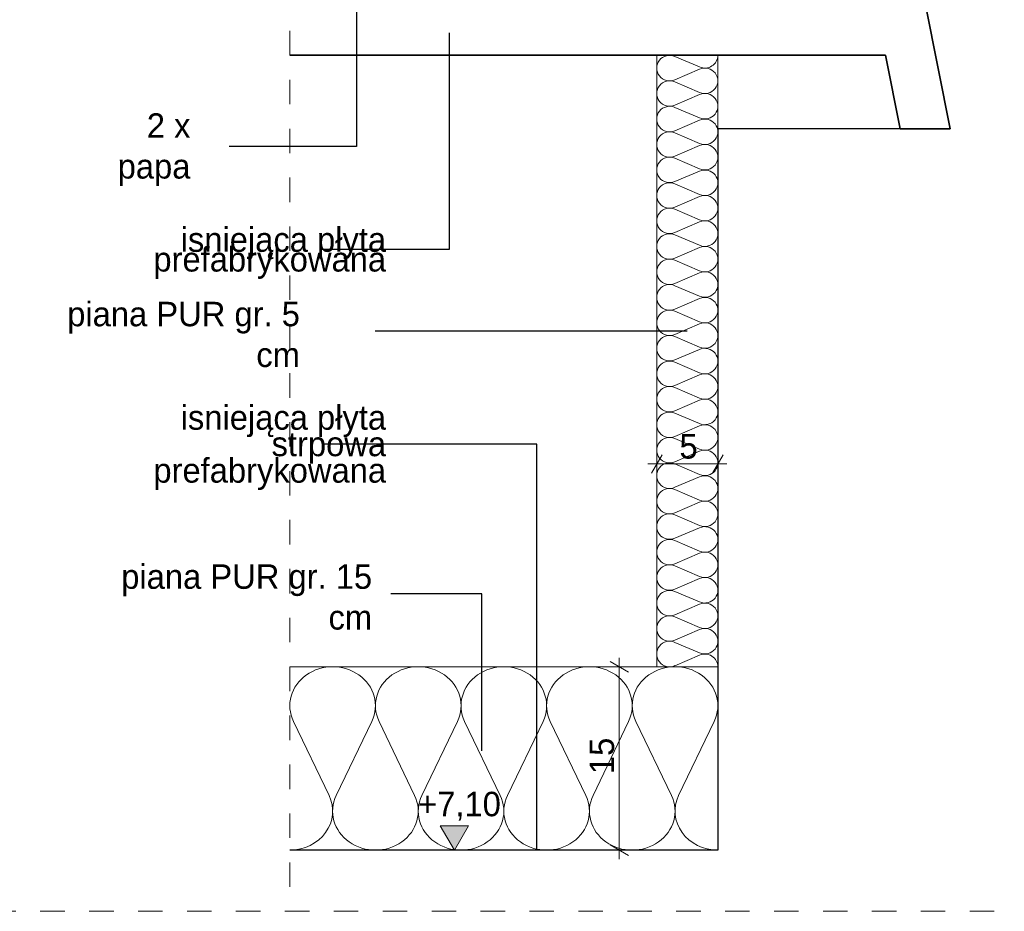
# Model space of a CAD drawing. Extents: x -109972 to -86652, y 98618 to 122888.
# Tile 31 of 74: x -93433 to -92628, y 105668 to 106397. Entities that reach past the tile are written whole.
import ezdxf

# ---------------------------------------------------------------- set-up
doc = ezdxf.new("R2010")
doc.units = 0
doc.header["$MEASUREMENT"] = 0
doc.linetypes.add('Przerywana', pattern=[40, 20, -20])
for name, color, linetype, lineweight in [('A-Opisy_Nr_Pióra__21', 7, 'Continuous', 13), ('Arch wymiary_Nr_Pióra__21', 7, 'Continuous', 13), ('INWENT.ŚCIANY_Nr_Pióra__1', 7, 'Continuous', 25), ('INWENT.ŚCIANY_Nr_Pióra__21', 7, 'Continuous', 13), ('INWENT.ŚCIANY_Nr_Pióra__27', 7, 'Continuous', 35), ('Istniejące stropy_Nr_Pióra__1', 7, 'Continuous', 25)]:
    doc.layers.add(name, color=color, linetype=linetype, lineweight=lineweight)
doc.layers.add('Arch ocieplenie', color=7, linetype='Continuous')
doc.layers.add('Arch wymiary', color=7, linetype='Continuous')
doc.layers.add('Arch ocieplenie_Nr_Pióra__94', color=7, linetype='Continuous', lineweight=13, true_color=0xe4ad2c)
doc.layers.add('Arch stropy_Nr_Pióra__94', color=7, linetype='Continuous', lineweight=13, true_color=0xe4ad2c)
doc.styles.add('GENERATED_STYLE_2', font='txt')
doc.styles.add('GENERATED_STYLE_4', font='txt')
doc.dimstyles.new('GENERATED_STYLE__3', dxfattribs={"dimtxt": 20, "dimasz": 11.4, "dimexe": 0.18, "dimexo": 0, "dimgap": 0.09, "dimtad": 1, "dimdec": 0, "dimlfac": 0.1, "dimzin": 0, "dimdsep": 46, "dimtxsty": 'GENERATED_STYLE_2', "dimblk": 'ARROWHEAD_2', "dimblk1": 'ARROWHEAD_2', "dimblk2": 'ARROWHEAD_2', "dimcen": 0.09, "dimclrd": 7, "dimclre": 7, "dimclrt": 7, "dimazin": 0, "dimtfac": 1, "dimtdec": 4, "dimtmove": 0, "dimatfit": 3, "dimfxl": 0, "dimtolj": 1, "dimtzin": 0, "dimarcsym": 0})
doc.dimstyles.new('GENERATED_STYLE__4', dxfattribs={"dimtxt": 20, "dimasz": 11.4, "dimexe": 0.18, "dimexo": 0, "dimgap": 0.09, "dimtad": 1, "dimtih": 1, "dimtoh": 1, "dimdec": 0, "dimlfac": 0.1, "dimzin": 0, "dimdsep": 46, "dimtxsty": 'GENERATED_STYLE_2', "dimblk": 'ARROWHEAD_2', "dimblk1": 'ARROWHEAD_2', "dimblk2": 'ARROWHEAD_2', "dimcen": 0.09, "dimclrd": 7, "dimclre": 7, "dimclrt": 7, "dimazin": 0, "dimtfac": 1, "dimtdec": 4, "dimtmove": 0, "dimatfit": 3, "dimfxl": 0, "dimtolj": 1, "dimtzin": 0, "dimarcsym": 0})
doc.dimstyles.new('GENERATED_STYLE__5', dxfattribs={"dimtxt": 0.18, "dimasz": 27.36, "dimexe": 0.18, "dimexo": 0.0625, "dimgap": 0.09, "dimtad": 0, "dimtih": 1, "dimtoh": 1, "dimdec": 4, "dimzin": 0, "dimdsep": 46, "dimcen": 0.09, "dimadec": 0, "dimazin": 0, "dimtfac": 1, "dimtdec": 4, "dimtmove": 0, "dimatfit": 3, "dimldrblk": 'ARROWHEAD_5', "dimfxl": 0, "dimtolj": 1, "dimtzin": 0, "dimarcsym": 0})

# ---------------------------------------------------------------- blocks, each defined once
blk = doc.blocks.new('Izolacja cieplna 14_3', base_point=(-92861.92, 105868.25))
at = {"layer": 'Arch ocieplenie_Nr_Pióra__94', "linetype": 'Continuous'}
for p, q in [((-92876.82, 106358.7), (-92897.03, 106367.37)), ((-92897.03, 106348.29), (-92876.82, 106356.96)), ((-92876.82, 106337.87), (-92897.03, 106346.54)), ((-92897.03, 106327.46), (-92876.82, 106336.12)), ((-92876.82, 106317.04), (-92897.03, 106325.7)), ((-92897.03, 106306.62), (-92876.82, 106315.29)), ((-92876.82, 106296.2), (-92897.03, 106304.87)), ((-92897.03, 106285.79), (-92876.82, 106294.46)), ((-92876.82, 106275.37), (-92897.03, 106284.04)), ((-92897.03, 106264.96), (-92876.82, 106273.62)), ((-92876.82, 106254.54), (-92897.03, 106263.2)), ((-92897.03, 106244.12), (-92876.82, 106252.79)), ((-92876.82, 106233.7), (-92897.03, 106242.37)), ((-92897.03, 106223.29), (-92876.82, 106231.96)), ((-92876.82, 106212.87), (-92897.03, 106221.54)), ((-92897.03, 106202.46), (-92876.82, 106211.12)), ((-92876.82, 106192.04), (-92897.03, 106200.7)), ((-92897.03, 106181.62), (-92876.82, 106190.29)), ((-92876.82, 106171.2), (-92897.03, 106179.87)), ((-92897.03, 106160.79), (-92876.82, 106169.46)), ((-92876.82, 106150.37), (-92897.03, 106159.04)), ((-92897.03, 106139.96), (-92876.82, 106148.62)), ((-92876.82, 106129.54), (-92897.03, 106138.2)), ((-92897.03, 106119.12), (-92876.82, 106127.79)), ((-92876.82, 106108.7), (-92897.03, 106117.37)), ((-92897.03, 106098.29), (-92876.82, 106106.96)), ((-92876.82, 106087.87), (-92897.03, 106096.54)), ((-92897.03, 106077.46), (-92876.82, 106086.12)), ((-92876.82, 106067.04), (-92897.03, 106075.7)), ((-92897.03, 106056.62), (-92876.82, 106065.29)), ((-92876.82, 106046.2), (-92897.03, 106054.87)), ((-92897.03, 106035.79), (-92876.82, 106044.46)), ((-92876.82, 106025.37), (-92897.03, 106034.04)), ((-92897.03, 106014.96), (-92876.82, 106023.62)), ((-92876.82, 106004.54), (-92897.03, 106013.2)), ((-92897.03, 105994.12), (-92876.82, 106002.79)), ((-92876.82, 105983.7), (-92897.03, 105992.37)), ((-92897.03, 105973.29), (-92876.82, 105981.96)), ((-92876.82, 105962.87), (-92897.03, 105971.54)), ((-92897.03, 105952.46), (-92876.82, 105961.12)), ((-92876.82, 105942.04), (-92897.03, 105950.7)), ((-92897.03, 105931.62), (-92876.82, 105940.29)), ((-92876.82, 105921.2), (-92897.03, 105929.87)), ((-92897.03, 105910.79), (-92876.82, 105919.46)), ((-92876.82, 105900.37), (-92897.03, 105909.04)), ((-92897.03, 105889.96), (-92876.82, 105898.62)), ((-92876.82, 105879.54), (-92897.03, 105888.2)), ((-92897.03, 105869.12), (-92876.82, 105877.79))]:
    blk.add_line(p, q, dxfattribs=at)
for centre, start_param, end_param in [((-92901.29, 106357.83), 4.299595, 8.266775), ((-92872.56, 106368.25), 1.158004, 3.141593), ((-92872.56, 106347.41), 1.158004, 5.125183), ((-92901.29, 106337), 4.299595, 8.266775), ((-92872.56, 106326.58), 1.158004, 5.125183), ((-92901.29, 106316.16), 4.299595, 8.266775), ((-92872.56, 106305.75), 1.158004, 5.125183), ((-92901.29, 106295.33), 4.299595, 8.266775), ((-92872.56, 106284.91), 1.158004, 5.125183), ((-92901.29, 106274.5), 4.299595, 8.266775), ((-92872.56, 106264.08), 1.158004, 5.125183), ((-92901.29, 106253.66), 4.299595, 8.266775), ((-92872.56, 106243.25), 1.158004, 5.125183), ((-92901.29, 106232.83), 4.299595, 8.266775), ((-92872.56, 106222.41), 1.158004, 5.125183), ((-92901.29, 106212), 4.299595, 8.266775), ((-92872.56, 106201.58), 1.158004, 5.125183), ((-92901.29, 106191.16), 4.299595, 8.266775), ((-92872.56, 106180.75), 1.158004, 5.125183), ((-92901.29, 106170.33), 4.299595, 8.266775), ((-92872.56, 106159.91), 1.158004, 5.125183), ((-92901.29, 106149.5), 4.299595, 8.266775), ((-92872.56, 106139.08), 1.158004, 5.125183), ((-92901.29, 106128.66), 4.299595, 8.266775), ((-92872.56, 106118.25), 1.158004, 5.125183), ((-92901.29, 106107.83), 4.299595, 8.266775), ((-92872.56, 106097.41), 1.158004, 5.125183), ((-92901.29, 106087), 4.299595, 8.266775), ((-92872.56, 106076.58), 1.158004, 5.125183), ((-92901.29, 106066.16), 4.299595, 8.266775), ((-92872.56, 106055.75), 1.158004, 5.125183), ((-92901.29, 106045.33), 4.299595, 8.266775), ((-92872.56, 106034.91), 1.158004, 5.125183), ((-92901.29, 106024.5), 4.299595, 8.266775), ((-92872.56, 106014.08), 1.158004, 5.125183), ((-92901.29, 106003.66), 4.299595, 8.266775), ((-92872.56, 105993.25), 1.158004, 5.125183), ((-92901.29, 105982.83), 4.299595, 8.266775), ((-92872.56, 105972.41), 1.158004, 5.125183), ((-92901.29, 105962), 4.299595, 8.266775), ((-92872.56, 105951.58), 1.158004, 5.125183), ((-92901.29, 105941.16), 4.299595, 8.266775), ((-92872.56, 105930.75), 1.158004, 5.125183), ((-92901.29, 105920.33), 4.299595, 8.266775), ((-92872.56, 105909.91), 1.158004, 5.125183), ((-92901.29, 105899.5), 4.299595, 8.266775), ((-92872.56, 105889.08), 1.158004, 5.125183), ((-92901.29, 105878.66), 4.299595, 8.266775), ((-92872.56, 105868.25), 3.141593, 5.125182)]:
    blk.add_ellipse(centre, major_axis=(-10.63, 0), ratio=0.979571, start_param=start_param, end_param=end_param, dxfattribs=at)
blk = doc.blocks.new('Izolacja cieplna 14_8', base_point=(-93211.92, 105718.24))
at = {"layer": 'Arch ocieplenie_Nr_Pióra__94', "linetype": 'Continuous'}
for p, q in [((-93208.98, 105823.55), (-93179.86, 105762.94)), ((-93173.99, 105762.94), (-93144.87, 105823.55)), ((-93138.98, 105823.55), (-93109.86, 105762.94)), ((-93103.99, 105762.94), (-93074.87, 105823.55)), ((-93068.98, 105823.55), (-93039.86, 105762.94)), ((-93033.99, 105762.94), (-93004.87, 105823.55)), ((-92998.98, 105823.55), (-92969.86, 105762.94)), ((-92963.99, 105762.94), (-92934.87, 105823.55)), ((-92928.98, 105823.55), (-92899.86, 105762.94)), ((-92893.99, 105762.94), (-92864.87, 105823.55))]:
    blk.add_line(p, q, dxfattribs=at)
for centre, start_param, end_param in [((-93176.93, 105836.35), 5.870392, 9.837571), ((-93106.93, 105836.35), 5.870392, 9.837571), ((-93036.93, 105836.35), 5.870392, 9.837571), ((-92966.93, 105836.35), 5.870392, 9.837571), ((-92896.93, 105836.35), 5.870392, 9.837571), ((-93211.92, 105750.14), 4.712389, 6.695979), ((-93141.93, 105750.14), 2.7288, 6.695979), ((-93071.93, 105750.14), 2.7288, 6.695979), ((-93001.93, 105750.14), 2.7288, 6.695979), ((-92931.93, 105750.14), 2.7288, 6.695979), ((-92861.93, 105750.14), 2.7288, 4.712389)]:
    blk.add_ellipse(centre, major_axis=(35, 0), ratio=0.911494, start_param=start_param, end_param=end_param, dxfattribs=at)
blk = doc.blocks.new('Wymiary_16', base_point=(-93077.29, 105718.25))
at = {"layer": 'Arch wymiary_Nr_Pióra__21', "linetype": 'Continuous'}
blk.add_hatch(color=256, dxfattribs=at).paths.add_polyline_path([(-93077.29, 105718.25), (-93088.89, 105738.25), (-93065.69, 105738.25)], flags=0)
for p, q in [((-93077.29, 105718.25), (-93088.89, 105738.25)), ((-93088.89, 105738.25), (-93065.69, 105738.25)), ((-93065.69, 105738.25), (-93077.29, 105718.25)), ((-93077.29, 105718.25), (-93092.29, 105718.25)), ((-93077.29, 105718.25), (-93062.29, 105718.25))]:
    blk.add_line(p, q, dxfattribs=at)
at = {"layer": 'Arch wymiary_Nr_Pióra__21', "insert": (-93107.03, 105742.25), "char_height": 20, "attachment_point": 7, "style": 'GENERATED_STYLE_2'}
blk.add_mtext('{+7,10}', dxfattribs=at)
blk = doc.blocks.new('*D172')
at = {"layer": 'Arch wymiary_Nr_Pióra__21', "linetype": 'Continuous'}
for p, q in [((-92911.92, 106022.92), (-92911.92, 106045.42)), ((-92861.92, 106022.92), (-92861.92, 106045.42)), ((-92907.59, 106041.67), (-92916.25, 106026.67)), ((-92866.25, 106026.67), (-92857.59, 106041.67)), ((-92919.26, 106034.17), (-92911.92, 106034.17)), ((-92911.92, 106034.17), (-92861.92, 106034.17)), ((-92861.92, 106034.17), (-92854.59, 106034.17))]:
    blk.add_line(p, q, dxfattribs=at)
at = {"layer": 'Arch wymiary_Nr_Pióra__21', "insert": (-92893.32, 106038.17), "char_height": 20, "attachment_point": 7, "style": 'GENERATED_STYLE_2'}
blk.add_mtext('{5}', dxfattribs=at)
blk = doc.blocks.new('ARROWHEAD_2')
at = {"color": 0, "linetype": 'Continuous', "lineweight": 0}
for p, q in [((0, 0), (-1, 0)), ((-0.378, -0.655), (0.378, 0.655))]:
    blk.add_line(p, q, dxfattribs=at)
blk = doc.blocks.new('*D173')
at = {"layer": 'Arch wymiary_Nr_Pióra__21', "linetype": 'Continuous'}
for p, q in [((-92942.55, 105868.25), (-92942.55, 105875.58)), ((-92931.3, 105868.25), (-92953.8, 105868.25)), ((-92935.05, 105863.92), (-92950.05, 105872.58)), ((-92942.55, 105718.24), (-92942.55, 105868.25)), ((-92950.05, 105722.57), (-92935.05, 105713.91)), ((-92931.3, 105718.24), (-92953.8, 105718.24)), ((-92942.55, 105710.91), (-92942.55, 105718.24))]:
    blk.add_line(p, q, dxfattribs=at)
at = {"layer": 'Arch wymiary_Nr_Pióra__21', "insert": (-92946.55, 105780.44), "char_height": 20, "attachment_point": 7, "rotation": 90, "style": 'GENERATED_STYLE_2'}
blk.add_mtext('{15}', dxfattribs=at)
blk = doc.blocks.new('ARROWHEAD_5')
at = {"color": 0, "linetype": 'Continuous', "lineweight": 0}
blk.add_line((0, 0), (-1, 0), dxfattribs=at)
blk.add_solid([(-1, 0.2679), (0, 0), (-1, -0.2679), (-1, 0.2679)], dxfattribs=at)

msp = doc.modelspace()

# ---------------------------------------------------------------- linework, layer by layer
at = {"layer": 'Arch stropy_Nr_Pióra__94', "linetype": 'Continuous'}
for p, q in [((-92911.92, 106368.25), (-92911.92, 105868.25)), ((-92861.92, 105868.25), (-93211.92, 105868.25))]:
    msp.add_line(p, q, dxfattribs=at)
at = {"layer": 'INWENT.ŚCIANY_Nr_Pióra__1', "linetype": 'Continuous'}
for p, q in [((-92671.92, 106308.25), (-92861.92, 106308.25)), ((-92861.92, 106308.25), (-92861.92, 105718.25))]:
    msp.add_line(p, q, dxfattribs=at)
at = {"layer": 'INWENT.ŚCIANY_Nr_Pióra__21', "linetype": 'Przerywana'}
for p, q in [((-93211.92, 106428.25), (-93211.92, 105668.24)), ((-93575.94, 105668.24), (-91925.94, 105668.24))]:
    msp.add_line(p, q, dxfattribs=at)
at = {"layer": 'INWENT.ŚCIANY_Nr_Pióra__21', "linetype": 'Continuous'}
msp.add_line((-92861.92, 106308.25), (-92861.92, 106368.25), dxfattribs=at)
at = {"layer": 'INWENT.ŚCIANY_Nr_Pióra__27', "linetype": 'Continuous'}
for p, q in [((-92671.92, 106308.25), (-92691.92, 106408.25)), ((-93211.92, 106368.25), (-92724.72, 106368.25)), ((-92712.72, 106308.25), (-92724.72, 106368.25)), ((-92671.92, 106308.25), (-92712.72, 106308.25))]:
    msp.add_line(p, q, dxfattribs=at)
at = {"layer": 'Istniejące stropy_Nr_Pióra__1', "linetype": 'Continuous'}
msp.add_line((-92861.92, 105718.25), (-93211.92, 105718.25), dxfattribs=at)

# ---------------------------------------------------------------- block references
at = {"layer": 'Arch ocieplenie', "color": 104, "linetype": 'Continuous', "lineweight": 20, "true_color": 0x029e21}
for name, p in [('Izolacja cieplna 14_3', (-92861.92, 105868.25)), ('Izolacja cieplna 14_8', (-93211.92, 105718.24))]:
    msp.add_blockref(name, p, dxfattribs=at)
at = {"layer": 'Arch wymiary', "linetype": 'Continuous'}
msp.add_blockref('Wymiary_16', (-93077.29, 105718.25), dxfattribs=at)

# ---------------------------------------------------------------- texts
at = {"layer": 'A-Opisy_Nr_Pióra__21', "linetype": 'Continuous', "char_height": 20, "attachment_point": 6, "style": 'GENERATED_STYLE_4'}
for s, insert, width in [('{2 x papa}', (-93293.2, 106291.12), 88.4706), ('{piana PUR gr. 5 cm }', (-93203.68, 106139.86), 207.812), ('{piana PUR gr. 15 cm }', (-93144.63, 105925.15), 220.612)]:
    msp.add_mtext(s, dxfattribs=dict(at, insert=insert, width=width))
at = {"layer": 'A-Opisy_Nr_Pióra__21', "linetype": 'Continuous', "char_height": 20, "width": 164.33, "attachment_point": 6, "style": 'GENERATED_STYLE_4'}
for s, insert, line_spacing_factor in [('{isniejąca płyta\\Pprefabrykowana}', (-93133.2, 106206.47), 0.483435), ('{isniejąca płyta\\Pstrpowa\\Pprefabrykowana}', (-93133.2, 106047.41), 0.649259)]:
    msp.add_mtext(s, dxfattribs=dict(at, insert=insert, line_spacing_factor=line_spacing_factor))

# ---------------------------------------------------------------- dimensions: what is measured, and where the dimension line sits
at = {"layer": 'Arch wymiary', "linetype": 'Continuous'}
dim = msp.add_linear_dim(base=(-92911.92, 106034.17), p1=(-92911.92, 105991.61), p2=(-92861.92, 105993.64), dimstyle='GENERATED_STYLE__4', dxfattribs=at)
dim.commit()
dim.dimension.update_dxf_attribs({"geometry": '*D172', "text_midpoint": (-92885.74, 106048.17)})
dim = msp.add_linear_dim(base=(-92942.55, 105718.24), p1=(-92861.92, 105718.24), p2=(-92861.92, 105868.25), angle=90, dimstyle='GENERATED_STYLE__3', dxfattribs=at)
dim.commit()
dim.dimension.update_dxf_attribs({"geometry": '*D173', "text_midpoint": (-92956.55, 105795.62)})

# ---------------------------------------------------------------- leaders
at = {"layer": 'A-Opisy_Nr_Pióra__21', "linetype": 'Continuous', "annotation_type": 0, "has_hookline": 1, "hookline_direction": 1}
for points, text_width in [([(-93157.38, 106423.25), (-93157.38, 106293.78), (-93261.5, 106293.78)], 64.76), ([(-93081.52, 106386.52), (-93081.52, 106209.33), (-93185.64, 106209.33)], 224.76), ([(-92886.92, 106142.72), (-93142.15, 106142.72)], 154.29), ([(-93009.99, 105718.25), (-93009.99, 106050.27), (-93185.64, 106050.27)], 224.76), ([(-93055.03, 105799.61), (-93055.03, 105927.97), (-93129.35, 105927.97)], 213.33)]:
    msp.add_leader(points, dimstyle='GENERATED_STYLE__5', dxfattribs=dict(at, text_width=text_width))

doc.saveas('drawing.dxf')
